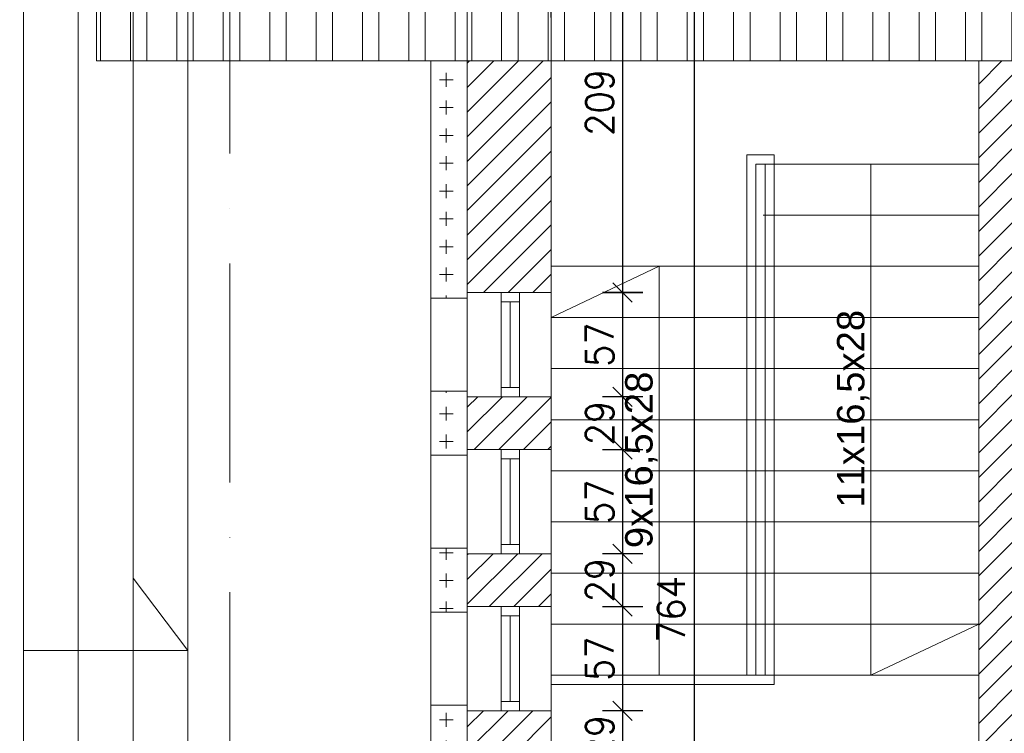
# Model space of a CAD drawing. Header units: millimetres. Extents: x -37273 to 136949, y -1495242345 to -598.
# Tile 5 of 38: x 40746 to 41285, y -21365 to -20974. Entities that reach past the tile are written whole.
import ezdxf

# ---------------------------------------------------------------- set-up
doc = ezdxf.new("R2010")
doc.units = ezdxf.units.MM
doc.linetypes.add('ACAD_ISO02W100', pattern=[15, 12, -3])
doc.linetypes.add('ACAD_ISO10W100', pattern=[18, 12, -3, 0, -3])
for name, color, linetype, lineweight in [('A-OKN', 3, 'Continuous', 13), ('urządzenia', 252, 'Continuous', 0), ('wymiarowannie', 253, 'Continuous', 5)]:
    doc.layers.add(name, color=color, linetype=linetype, lineweight=lineweight)
doc.layers.add('wym', color=1, linetype='Continuous')
doc.layers.add('ściana', color=7, linetype='Continuous')
doc.styles.add('arial12', font='arial.ttf', dxfattribs={"height": 12})
doc.styles.add('WYM_50', font='simplex.shx', dxfattribs={"width": 0.95})
doc.dimstyles.new('50', dxfattribs={"dimtxt": 15, "dimasz": 0.15, "dimexe": 13, "dimexo": 30, "dimgap": 5, "dimtad": 1, "dimdec": 0, "dimrnd": 0.5, "dimzin": 1, "dimdsep": 46, "dimtxsty": 'WYM_50', "dimblk": 'A', "dimcen": 3, "dimdle": 5, "dimse1": 1, "dimse2": 1, "dimclrd": 256, "dimclre": 256, "dimclrt": 2, "dimaunit": 1, "dimadec": 0, "dimazin": 0, "dimtfac": 0.32, "dimtdec": 0, "dimtix": 1, "dimtmove": 1, "dimatfit": 3, "dimldrblk": 'A', "dimfxl": 1, "dimtvp": 0.08, "dimtolj": 1, "dimtzin": 1, "dimarcsym": 0})
pattern_1 = [(90, (-14158.83, -10.478), (-15.24, 0), [7.62, -7.62]), (180, (-14155.02, -6.668), (0, -15.24), [7.62, -7.62])]

# ---------------------------------------------------------------- blocks, each defined once
blk = doc.blocks.new('A')
at = {"color": 1, "linetype": 'Continuous'}
blk.add_line((0, 73.6), (0, -73.6), dxfattribs=at)
at = {"color": 7, "linetype": 'Continuous'}
blk.add_line((-35.3, -35.3), (35.3, 35.3), dxfattribs=at)
blk = doc.blocks.new('*D2545')
at = {"layer": 'Defpoints', "color": 0, "lineweight": 13, "ltscale": 3}
for p in [(40991, -20870.55), (40595.34, -21123.95), (40991, -21123.95)]:
    blk.add_point(p, dxfattribs=at)
at = {"layer": 'wym', "lineweight": -2}
blk.add_line((40595.34, -20870.7), (40595.34, -21123.8), dxfattribs=at)
at = {"layer": 'wym', "lineweight": -2, "ltscale": 3, "xscale": 0.15, "yscale": 0.15, "zscale": 0.15}
for p, rotation in [((40595.34, -20870.55), 90), ((40595.34, -21123.95), 270)]:
    blk.add_blockref('A', p, dxfattribs=dict(at, rotation=rotation))
at = {"layer": 'wym', "color": 2, "ltscale": 3, "insert": (40582.84, -20997.25), "char_height": 15, "attachment_point": 5, "rotation": 90, "style": 'WYM_50'}
blk.add_mtext('\\A1;254', dxfattribs=at)
blk = doc.blocks.new('*D2546')
at = {"layer": 'Defpoints', "color": 0, "lineweight": 13, "ltscale": 3}
for p in [(41002.18, -21123.95), (40595.34, -21180.95), (41002.18, -21180.95)]:
    blk.add_point(p, dxfattribs=at)
at = {"layer": 'wym', "lineweight": -2}
blk.add_line((40595.34, -21124.1), (40595.34, -21180.8), dxfattribs=at)
at = {"layer": 'wym', "lineweight": -2, "ltscale": 3, "xscale": 0.15, "yscale": 0.15, "zscale": 0.15}
for p, rotation in [((40595.34, -21123.95), 90), ((40595.34, -21180.95), 270)]:
    blk.add_blockref('A', p, dxfattribs=dict(at, rotation=rotation))
at = {"layer": 'wym', "color": 2, "ltscale": 3, "insert": (40582.84, -21152.45), "char_height": 15, "attachment_point": 5, "rotation": 90, "style": 'WYM_50'}
blk.add_mtext('\\A1;57', dxfattribs=at)
blk = doc.blocks.new('*D2547')
at = {"layer": 'Defpoints', "color": 0, "lineweight": 13, "ltscale": 3}
for p in [(41002.18, -21180.95), (40595.34, -21209.95), (41002.18, -21209.95)]:
    blk.add_point(p, dxfattribs=at)
at = {"layer": 'wym', "lineweight": -2}
for p, q in [((40595.34, -21180.8), (40595.34, -21180.65)), ((40595.34, -21180.95), (40595.34, -21209.95)), ((40595.34, -21210.1), (40595.34, -21210.25))]:
    blk.add_line(p, q, dxfattribs=at)
at = {"layer": 'wym', "lineweight": -2, "ltscale": 3, "xscale": 0.15, "yscale": 0.15, "zscale": 0.15}
for p, rotation in [((40595.34, -21180.95), 270), ((40595.34, -21209.95), 90)]:
    blk.add_blockref('A', p, dxfattribs=dict(at, rotation=rotation))
at = {"layer": 'wym', "color": 2, "ltscale": 3, "insert": (40582.84, -21195.45), "char_height": 15, "attachment_point": 5, "rotation": 90, "style": 'WYM_50'}
blk.add_mtext('\\A1;29', dxfattribs=at)
blk = doc.blocks.new('*D2548')
at = {"layer": 'Defpoints', "color": 0, "lineweight": 13, "ltscale": 3}
for p in [(41002.18, -21209.95), (40595.34, -21266.95), (41002.18, -21266.95)]:
    blk.add_point(p, dxfattribs=at)
at = {"layer": 'wym', "lineweight": -2}
blk.add_line((40595.34, -21210.1), (40595.34, -21266.8), dxfattribs=at)
at = {"layer": 'wym', "lineweight": -2, "ltscale": 3, "xscale": 0.15, "yscale": 0.15, "zscale": 0.15}
for p, rotation in [((40595.34, -21209.95), 90), ((40595.34, -21266.95), 270)]:
    blk.add_blockref('A', p, dxfattribs=dict(at, rotation=rotation))
at = {"layer": 'wym', "color": 2, "ltscale": 3, "insert": (40582.84, -21238.45), "char_height": 15, "attachment_point": 5, "rotation": 90, "style": 'WYM_50'}
blk.add_mtext('\\A1;57', dxfattribs=at)
blk = doc.blocks.new('*D2549')
at = {"layer": 'Defpoints', "color": 0, "lineweight": 13, "ltscale": 3}
for p in [(41002.18, -21266.95), (40595.34, -21295.95), (41002.18, -21295.95)]:
    blk.add_point(p, dxfattribs=at)
at = {"layer": 'wym', "lineweight": -2}
for p, q in [((40595.34, -21266.8), (40595.34, -21266.65)), ((40595.34, -21266.95), (40595.34, -21295.95)), ((40595.34, -21296.1), (40595.34, -21296.25))]:
    blk.add_line(p, q, dxfattribs=at)
at = {"layer": 'wym', "lineweight": -2, "ltscale": 3, "xscale": 0.15, "yscale": 0.15, "zscale": 0.15}
for p, rotation in [((40595.34, -21266.95), 270), ((40595.34, -21295.95), 90)]:
    blk.add_blockref('A', p, dxfattribs=dict(at, rotation=rotation))
at = {"layer": 'wym', "color": 2, "ltscale": 3, "insert": (40582.84, -21281.45), "char_height": 15, "attachment_point": 5, "rotation": 90, "style": 'WYM_50'}
blk.add_mtext('\\A1;29', dxfattribs=at)
blk = doc.blocks.new('*D2550')
at = {"layer": 'Defpoints', "color": 0, "lineweight": 13, "ltscale": 3}
for p in [(41002.18, -21295.95), (40595.34, -21352.95), (41002.18, -21352.95)]:
    blk.add_point(p, dxfattribs=at)
at = {"layer": 'wym', "lineweight": -2}
blk.add_line((40595.34, -21296.1), (40595.34, -21352.8), dxfattribs=at)
at = {"layer": 'wym', "lineweight": -2, "ltscale": 3, "xscale": 0.15, "yscale": 0.15, "zscale": 0.15}
for p, rotation in [((40595.34, -21295.95), 90), ((40595.34, -21352.95), 270)]:
    blk.add_blockref('A', p, dxfattribs=dict(at, rotation=rotation))
at = {"layer": 'wym', "color": 2, "ltscale": 3, "insert": (40582.84, -21324.45), "char_height": 15, "attachment_point": 5, "rotation": 90, "style": 'WYM_50'}
blk.add_mtext('\\A1;57', dxfattribs=at)
blk = doc.blocks.new('*D2551')
at = {"layer": 'Defpoints', "color": 0, "lineweight": 13, "ltscale": 3}
for p in [(41002.18, -21352.95), (40595.34, -21381.95), (41002.18, -21381.95)]:
    blk.add_point(p, dxfattribs=at)
at = {"layer": 'wym', "lineweight": -2}
for p, q in [((40595.34, -21352.8), (40595.34, -21352.65)), ((40595.34, -21352.95), (40595.34, -21381.95)), ((40595.34, -21382.1), (40595.34, -21382.25))]:
    blk.add_line(p, q, dxfattribs=at)
at = {"layer": 'wym', "lineweight": -2, "ltscale": 3, "xscale": 0.15, "yscale": 0.15, "zscale": 0.15}
for p, rotation in [((40595.34, -21352.95), 270), ((40595.34, -21381.95), 90)]:
    blk.add_blockref('A', p, dxfattribs=dict(at, rotation=rotation))
at = {"layer": 'wym', "color": 2, "ltscale": 3, "insert": (40582.84, -21367.45), "char_height": 15, "attachment_point": 5, "rotation": 90, "style": 'WYM_50'}
blk.add_mtext('\\A1;29', dxfattribs=at)
blk = doc.blocks.new('*D2559')
at = {"layer": 'Defpoints', "color": 0, "lineweight": 13, "ltscale": 3}
for p in [(40991, -20870.55), (40540.24, -22120.55), (40991, -22120.55)]:
    blk.add_point(p, dxfattribs=at)
at = {"layer": 'wym', "lineweight": -2}
blk.add_line((40540.24, -20870.7), (40540.24, -22120.4), dxfattribs=at)
at = {"layer": 'wym', "lineweight": -2, "ltscale": 3, "xscale": 0.15, "yscale": 0.15, "zscale": 0.15}
for p, rotation in [((40540.24, -20870.55), 90), ((40540.24, -22120.55), 270)]:
    blk.add_blockref('A', p, dxfattribs=dict(at, rotation=rotation))
at = {"layer": 'wym', "color": 2, "ltscale": 3, "insert": (40527.74, -21495.55), "char_height": 15, "attachment_point": 5, "rotation": 90, "style": 'WYM_50'}
blk.add_mtext('\\A1;1250', dxfattribs=at)
blk = doc.blocks.new('*D2575')
at = {"layer": 'Defpoints', "color": 0, "lineweight": 13, "ltscale": 3}
for p in [(41354, -20911.85), (41354, -20962.15), (41037, -20997.04)]:
    blk.add_point(p, dxfattribs=at)
at = {"layer": 'wym', "lineweight": -2}
blk.add_line((41037.15, -20962.15), (41353.85, -20962.15), dxfattribs=at)
at = {"layer": 'wym', "lineweight": -2, "ltscale": 3, "xscale": 0.15, "yscale": 0.15, "zscale": 0.15, "rotation": 180}
blk.add_blockref('A', (41037, -20962.15), dxfattribs=at)
at = {"layer": 'wym', "lineweight": -2, "ltscale": 3, "xscale": 0.15, "yscale": 0.15, "zscale": 0.15}
blk.add_blockref('A', (41354, -20962.15), dxfattribs=at)
at = {"layer": 'wym', "color": 2, "ltscale": 3, "insert": (41195.5, -20949.65), "char_height": 15, "attachment_point": 5, "style": 'WYM_50'}
blk.add_mtext('\\A1;317', dxfattribs=at)
blk = doc.blocks.new('*D2560')
at = {"layer": 'Defpoints', "color": 0, "lineweight": 13, "ltscale": 3}
for p in [(41067.73, -20915.55), (41037, -21123.95), (41075.98, -21123.95)]:
    blk.add_point(p, dxfattribs=at)
at = {"layer": 'wym', "lineweight": -2}
blk.add_line((41075.98, -20915.7), (41075.98, -21123.8), dxfattribs=at)
at = {"layer": 'wym', "lineweight": -2, "ltscale": 3, "xscale": 0.15, "yscale": 0.15, "zscale": 0.15}
for p, rotation in [((41075.98, -20915.55), 90), ((41075.98, -21123.95), 270)]:
    blk.add_blockref('A', p, dxfattribs=dict(at, rotation=rotation))
at = {"layer": 'wym', "color": 2, "ltscale": 3, "insert": (41063.48, -21019.75), "char_height": 15, "attachment_point": 5, "rotation": 90, "style": 'WYM_50'}
blk.add_mtext('\\A1;209', dxfattribs=at)
blk = doc.blocks.new('*D2561')
at = {"layer": 'Defpoints', "color": 0, "lineweight": 13, "ltscale": 3}
for p in [(41029.87, -21123.95), (41029.87, -21180.95), (41075.98, -21180.95)]:
    blk.add_point(p, dxfattribs=at)
at = {"layer": 'wym', "lineweight": -2}
blk.add_line((41075.98, -21124.1), (41075.98, -21180.8), dxfattribs=at)
at = {"layer": 'wym', "lineweight": -2, "ltscale": 3, "xscale": 0.15, "yscale": 0.15, "zscale": 0.15}
for p, rotation in [((41075.98, -21123.95), 90), ((41075.98, -21180.95), 270)]:
    blk.add_blockref('A', p, dxfattribs=dict(at, rotation=rotation))
at = {"layer": 'wym', "color": 2, "ltscale": 3, "insert": (41063.48, -21152.45), "char_height": 15, "attachment_point": 5, "rotation": 90, "style": 'WYM_50'}
blk.add_mtext('\\A1;57', dxfattribs=at)
blk = doc.blocks.new('*D2562')
at = {"layer": 'Defpoints', "color": 0, "lineweight": 13, "ltscale": 3}
for p in [(41029.87, -21180.95), (41029.87, -21209.95), (41075.98, -21209.95)]:
    blk.add_point(p, dxfattribs=at)
at = {"layer": 'ściana', "lineweight": -2, "ltscale": 3}
for p, q in [((41075.98, -21180.8), (41075.98, -21180.65)), ((41075.98, -21180.95), (41075.98, -21209.95)), ((41075.98, -21210.1), (41075.98, -21210.25))]:
    blk.add_line(p, q, dxfattribs=at)
at = {"layer": 'ściana', "lineweight": -2, "ltscale": 3, "xscale": 0.15, "yscale": 0.15, "zscale": 0.15}
for p, rotation in [((41075.98, -21180.95), 270), ((41075.98, -21209.95), 90)]:
    blk.add_blockref('A', p, dxfattribs=dict(at, rotation=rotation))
at = {"layer": 'ściana', "color": 2, "lineweight": 13, "ltscale": 3, "insert": (41063.48, -21195.45), "char_height": 15, "attachment_point": 5, "rotation": 90, "style": 'WYM_50'}
blk.add_mtext('\\A1;29', dxfattribs=at)
blk = doc.blocks.new('*D2563')
at = {"layer": 'Defpoints', "color": 0, "lineweight": 13, "ltscale": 3}
for p in [(41029.87, -21209.95), (41029.87, -21266.95), (41075.98, -21266.95)]:
    blk.add_point(p, dxfattribs=at)
at = {"layer": 'wym', "lineweight": -2}
blk.add_line((41075.98, -21210.1), (41075.98, -21266.8), dxfattribs=at)
at = {"layer": 'wym', "lineweight": -2, "ltscale": 3, "xscale": 0.15, "yscale": 0.15, "zscale": 0.15}
for p, rotation in [((41075.98, -21209.95), 90), ((41075.98, -21266.95), 270)]:
    blk.add_blockref('A', p, dxfattribs=dict(at, rotation=rotation))
at = {"layer": 'wym', "color": 2, "ltscale": 3, "insert": (41063.48, -21238.45), "char_height": 15, "attachment_point": 5, "rotation": 90, "style": 'WYM_50'}
blk.add_mtext('\\A1;57', dxfattribs=at)
blk = doc.blocks.new('*D2564')
at = {"layer": 'Defpoints', "color": 0, "lineweight": 13, "ltscale": 3}
for p in [(41029.87, -21266.95), (41029.87, -21295.95), (41075.98, -21295.95)]:
    blk.add_point(p, dxfattribs=at)
at = {"layer": 'wym', "lineweight": -2}
for p, q in [((41075.98, -21266.8), (41075.98, -21266.65)), ((41075.98, -21266.95), (41075.98, -21295.95)), ((41075.98, -21296.1), (41075.98, -21296.25))]:
    blk.add_line(p, q, dxfattribs=at)
at = {"layer": 'wym', "lineweight": -2, "ltscale": 3, "xscale": 0.15, "yscale": 0.15, "zscale": 0.15}
for p, rotation in [((41075.98, -21266.95), 270), ((41075.98, -21295.95), 90)]:
    blk.add_blockref('A', p, dxfattribs=dict(at, rotation=rotation))
at = {"layer": 'wym', "color": 2, "ltscale": 3, "insert": (41063.48, -21281.45), "char_height": 15, "attachment_point": 5, "rotation": 90, "style": 'WYM_50'}
blk.add_mtext('\\A1;29', dxfattribs=at)
blk = doc.blocks.new('*D2565')
at = {"layer": 'Defpoints', "color": 0, "lineweight": 13, "ltscale": 3}
for p in [(41029.87, -21295.95), (41029.87, -21352.95), (41075.98, -21352.95)]:
    blk.add_point(p, dxfattribs=at)
at = {"layer": 'wym', "lineweight": -2}
blk.add_line((41075.98, -21296.1), (41075.98, -21352.8), dxfattribs=at)
at = {"layer": 'wym', "lineweight": -2, "ltscale": 3, "xscale": 0.15, "yscale": 0.15, "zscale": 0.15}
for p, rotation in [((41075.98, -21295.95), 90), ((41075.98, -21352.95), 270)]:
    blk.add_blockref('A', p, dxfattribs=dict(at, rotation=rotation))
at = {"layer": 'wym', "color": 2, "ltscale": 3, "insert": (41063.48, -21324.45), "char_height": 15, "attachment_point": 5, "rotation": 90, "style": 'WYM_50'}
blk.add_mtext('\\A1;57', dxfattribs=at)
blk = doc.blocks.new('*D2566')
at = {"layer": 'Defpoints', "color": 0, "lineweight": 13, "ltscale": 3}
for p in [(41029.87, -21352.95), (41029.87, -21381.95), (41075.98, -21381.95)]:
    blk.add_point(p, dxfattribs=at)
at = {"layer": 'wym', "lineweight": -2}
for p, q in [((41075.98, -21352.8), (41075.98, -21352.65)), ((41075.98, -21352.95), (41075.98, -21381.95)), ((41075.98, -21382.1), (41075.98, -21382.25))]:
    blk.add_line(p, q, dxfattribs=at)
at = {"layer": 'wym', "lineweight": -2, "ltscale": 3, "xscale": 0.15, "yscale": 0.15, "zscale": 0.15}
for p, rotation in [((41075.98, -21352.95), 270), ((41075.98, -21381.95), 90)]:
    blk.add_blockref('A', p, dxfattribs=dict(at, rotation=rotation))
at = {"layer": 'wym', "color": 2, "ltscale": 3, "insert": (41063.48, -21367.45), "char_height": 15, "attachment_point": 5, "rotation": 90, "style": 'WYM_50'}
blk.add_mtext('\\A1;29', dxfattribs=at)
blk = doc.blocks.new('*D2599')
at = {"layer": 'Defpoints', "color": 0, "lineweight": 13, "ltscale": 3}
for p in [(41117.13, -20915.55), (41115.16, -21679.55), (41117.13, -21679.55)]:
    blk.add_point(p, dxfattribs=at)
at = {"layer": 'wym', "lineweight": -2}
blk.add_line((41115.16, -20915.7), (41115.16, -21679.4), dxfattribs=at)
at = {"layer": 'wym', "lineweight": -2, "ltscale": 3, "xscale": 0.15, "yscale": 0.15, "zscale": 0.15}
for p, rotation in [((41115.16, -20915.55), 90), ((41115.16, -21679.55), 270)]:
    blk.add_blockref('A', p, dxfattribs=dict(at, rotation=rotation))
at = {"layer": 'wym', "color": 2, "ltscale": 3, "insert": (41102.66, -21297.55), "char_height": 15, "attachment_point": 5, "rotation": 90, "style": 'WYM_50'}
blk.add_mtext('\\A1;764', dxfattribs=at)

msp = doc.modelspace()

# ---------------------------------------------------------------- hatches: boundary and pattern name
at = {"layer": 'wymiarowannie', "lineweight": 13, "ltscale": 3}
h = msp.add_hatch(dxfattribs=at)
h.set_pattern_fill('STEEL', color=252, scale=8, angle=45)
h.set_pattern_definition([(90, (40866.378, -14729.085), (-25.4, 0), []), (90, (40857.398, -14720.105), (-25.4, 0), [])])
h.paths.add_polyline_path([(40788, -20997.04), (40788, -20820.55), (41291, -20820.55), (41291, -20997.04)])
h = msp.add_hatch(dxfattribs=at)
h.set_pattern_fill('CROSS', color=1, scale=0.6, angle=45)
h.set_pattern_definition(pattern_1)
h.paths.add_polyline_path([(40971, -21126.95), (40991, -21126.95), (40991, -21123.95), (40991, -20997.04), (40971, -20997.04)])
h = msp.add_hatch(dxfattribs=at)
h.set_pattern_fill('ANSI31', color=5, scale=3)
h.set_pattern_definition([(45, (40990.995, -21563.945), (-6.7352, 6.7352), [])])
h.paths.add_polyline_path([(40991, -21123.95), (40991, -20997.04), (41037, -20997.04), (41037, -21123.95)])
h.paths.add_polyline_path([(40991, -21563.95), (41037, -21563.95), (41037, -21524.95), (40991, -21524.95)])
h.paths.add_polyline_path([(40991, -21381.95), (41037, -21381.95), (41037, -21352.95), (40991, -21352.95)])
h.paths.add_polyline_path([(40991, -21295.95), (41037, -21295.95), (41037, -21266.95), (40991, -21266.95)])
h.paths.add_polyline_path([(40991, -21209.95), (41037, -21209.95), (41037, -21180.95), (40991, -21180.95)])
h.paths.add_polyline_path([(40991, -21467.95), (41037, -21467.95), (41037, -21438.95), (40991, -21438.95)])
h = msp.add_hatch(dxfattribs=at)
h.set_pattern_fill('ANSI31', color=5, scale=3)
h.set_pattern_definition([(45, (41270.995, -21548.551), (-6.73519, 6.73519), [])])
h.paths.add_polyline_path([(41271, -21548.55), (41271, -20997.04), (41291, -20997.04), (41291, -21517.55), (41531, -21517.55), (41531, -21529.55), (41291, -21529.55), (41291, -21548.55)])
h = msp.add_hatch(dxfattribs=at)
h.set_pattern_fill('CROSS', color=1, scale=0.6, angle=45)
h.set_pattern_definition(pattern_1)
h.paths.add_polyline_path([(40971, -21521.95), (40971, -21566.95), (40991, -21566.95), (40991, -21563.95), (40991, -21524.95), (40991, -21521.95)])
h.paths.add_polyline_path([(40971, -21384.95), (40991, -21384.95), (40991, -21381.95), (40991, -21352.95), (40991, -21349.95), (40971, -21349.95)])
h.paths.add_polyline_path([(40971, -21435.95), (40971, -21470.95), (40991, -21470.95), (40991, -21467.95), (40991, -21438.95), (40991, -21435.95)])
h.paths.add_polyline_path([(40971, -21298.95), (40991, -21298.95), (40991, -21295.95), (40991, -21266.95), (40991, -21263.95), (40971, -21263.95)])
h.paths.add_polyline_path([(40971, -21212.95), (40971, -21177.95), (40991, -21177.95), (40991, -21180.95), (40991, -21209.95), (40991, -21212.95)])

# ---------------------------------------------------------------- linework, layer by layer
at = {"layer": 'A-OKN'}
for p, q in [((40991, -21123.95), (40991, -21180.95)), ((41009.5, -21123.95), (41009.5, -21180.95)), ((41009.5, -21123.95), (41009.5, -21180.95)), ((41019.5, -21123.95), (41019.5, -21180.95)), ((41019.5, -21123.95), (41019.5, -21180.95)), ((41037, -21123.95), (41037, -21180.95)), ((41009.5, -21128.95), (41019.5, -21128.95)), ((41009.5, -21128.95), (41019.5, -21128.95)), ((41014.5, -21175.95), (41014.5, -21128.95)), ((41014.5, -21175.95), (41014.5, -21128.95)), ((41009.5, -21175.95), (41019.5, -21175.95)), ((41009.5, -21175.95), (41019.5, -21175.95)), ((40991, -21209.95), (40991, -21266.95)), ((41009.5, -21209.95), (41009.5, -21266.95)), ((41009.5, -21209.95), (41009.5, -21266.95)), ((41019.5, -21209.95), (41019.5, -21266.95)), ((41019.5, -21209.95), (41019.5, -21266.95)), ((41037, -21209.95), (41037, -21266.95)), ((41009.5, -21214.95), (41019.5, -21214.95)), ((41009.5, -21214.95), (41019.5, -21214.95)), ((41014.5, -21261.95), (41014.5, -21214.95)), ((41014.5, -21261.95), (41014.5, -21214.95)), ((41009.5, -21261.95), (41019.5, -21261.95)), ((41009.5, -21261.95), (41019.5, -21261.95)), ((40991, -21295.95), (40991, -21352.95)), ((41009.5, -21295.95), (41009.5, -21352.95)), ((41009.5, -21295.95), (41009.5, -21352.95)), ((41019.5, -21295.95), (41019.5, -21352.95)), ((41019.5, -21295.95), (41019.5, -21352.95)), ((41037, -21295.95), (41037, -21352.95)), ((41009.5, -21300.95), (41019.5, -21300.95)), ((41009.5, -21300.95), (41019.5, -21300.95)), ((41014.5, -21347.95), (41014.5, -21300.95)), ((41014.5, -21347.95), (41014.5, -21300.95)), ((41009.5, -21347.95), (41019.5, -21347.95)), ((41009.5, -21347.95), (41019.5, -21347.95))]:
    msp.add_line(p, q, dxfattribs=at)
for points in [[(40971, -21177.95), (40971, -21126.95)], [(40971, -21263.95), (40971, -21212.95)], [(40971, -21349.95), (40971, -21298.95)]]:
    msp.add_lwpolyline(points, dxfattribs=at)
at = {"layer": 'wymiarowannie', "color": 251, "linetype": 'ACAD_ISO10W100', "lineweight": 13, "ltscale": 10}
msp.add_line((40861, -22668.72), (40861, -20612.74), dxfattribs=at)
at = {"layer": 'wymiarowannie', "color": 1, "lineweight": 13, "ltscale": 3}
for p, q in [((41159, -21048.55), (41144, -21048.55)), ((41144, -21048.55), (41144, -21333.55)), ((41159, -21048.55), (41159, -21338.55)), ((41149, -21053.55), (41149, -21333.55)), ((41149, -21053.55), (41149, -21333.55)), ((41154, -21053.55), (41149, -21053.55)), ((41154, -21053.55), (41154, -21333.55)), ((41154, -21053.55), (41154, -21333.55)), ((41212, -21053.55), (41212, -21333.55)), ((41096, -21109.55), (41037, -21137.55)), ((41096, -21333.55), (41096, -21109.55)), ((41212, -21333.55), (41271, -21305.55)), ((41154, -21333.55), (41037, -21333.55)), ((41159, -21338.55), (41037, -21338.55))]:
    msp.add_line(p, q, dxfattribs=at)
at = {"layer": 'wymiarowannie', "color": 5, "lineweight": 13, "ltscale": 3}
for p, q in [((41271, -21053.55), (41153, -21053.55)), ((41271, -21081.55), (41153, -21081.55)), ((41155, -21109.55), (41037, -21109.55)), ((41271, -21109.55), (41153, -21109.55)), ((41155, -21137.55), (41037, -21137.55)), ((41271, -21137.55), (41153, -21137.55)), ((41155, -21165.55), (41037, -21165.55)), ((41271, -21165.55), (41153, -21165.55)), ((41155, -21193.55), (41037, -21193.55)), ((41271, -21193.55), (41153, -21193.55)), ((41155, -21221.55), (41037, -21221.55)), ((41271, -21221.55), (41153, -21221.55)), ((41155, -21249.55), (41037, -21249.55)), ((41271, -21249.55), (41153, -21249.55)), ((41155, -21277.55), (41037, -21277.55)), ((41271, -21277.55), (41153, -21277.55)), ((41155, -21305.55), (41037, -21305.55)), ((41271, -21305.55), (41153, -21305.55)), ((41155, -21333.55), (41037, -21333.55)), ((41271, -21333.55), (41153, -21333.55))]:
    msp.add_line(p, q, dxfattribs=at)
at = {"layer": 'wymiarowannie', "color": 252, "lineweight": 13, "ltscale": 3}
for q in [(40808, -21280.35), (40748, -21320.05)]:
    msp.add_line((40838, -21320.05), q, dxfattribs=at)
at = {"layer": 'wymiarowannie', "color": 5, "lineweight": 13, "ltscale": 3}
msp.add_lwpolyline([(41291, -20997.04), (40788, -20997.04), (40788, -20820.55), (41291, -20820.55)], close=True, dxfattribs=at)
at = {"layer": 'wymiarowannie', "color": 252, "lineweight": 13, "ltscale": 3}
for points in [[(40748, -21679.55), (40748, -20870.55), (40991, -20870.55)], [(40778, -21679.55), (40778, -20900.55), (40991, -20900.55)], [(40808, -21679.55), (40808, -20930.55), (40991, -20930.55)], [(40838, -21659.55), (40838, -20960.55), (40991, -20960.55)]]:
    msp.add_lwpolyline(points, dxfattribs=at)
at = {"layer": 'wymiarowannie', "color": 252, "linetype": 'ACAD_ISO02W100', "lineweight": 13, "ltscale": 3}
for points in [[(41291, -20870.55), (40991, -20870.55), (40991, -20997.04)], [(41037, -20997.04), (41037, -20915.55), (41291, -20915.55)]]:
    msp.add_lwpolyline(points, dxfattribs=at)
at = {"layer": 'ściana', "lineweight": 13, "ltscale": 3}
for p, q in [((41037, -20997.04), (40991, -20997.04)), ((40991, -20997.04), (40991, -21123.95)), ((41037, -20997.04), (41037, -21123.95)), ((41271, -20997.04), (41271, -21548.55)), ((41291, -20997.04), (41271, -20997.04)), ((41037, -21123.95), (40991, -21123.95)), ((40991, -21180.95), (40991, -21209.95)), ((41037, -21180.95), (40991, -21180.95)), ((41037, -21180.95), (41037, -21209.95)), ((41037, -21209.95), (40991, -21209.95)), ((40991, -21266.95), (40991, -21295.95)), ((41037, -21266.95), (40991, -21266.95)), ((41037, -21266.95), (41037, -21295.95)), ((41037, -21295.95), (40991, -21295.95)), ((40991, -21352.95), (40991, -21381.95)), ((41037, -21352.95), (40991, -21352.95)), ((41037, -21352.95), (41037, -21381.95))]:
    msp.add_line(p, q, dxfattribs=at)
at = {"layer": 'ściana', "color": 1, "lineweight": 13, "ltscale": 3}
for points in [[(40971, -21126.95), (40971, -20997.04)], [(40990.54, -21126.95), (40971, -21126.95)], [(40971, -21212.95), (40971, -21177.95)], [(40991, -21177.95), (40971, -21177.95)], [(40991, -21212.95), (40971, -21212.95)], [(40971, -21298.95), (40971, -21263.95)], [(40991, -21263.95), (40971, -21263.95)], [(40991, -21298.95), (40971, -21298.95)], [(40971, -21384.95), (40971, -21349.95)], [(40991, -21349.95), (40971, -21349.95)]]:
    msp.add_lwpolyline(points, dxfattribs=at)

# ---------------------------------------------------------------- texts
at = {"layer": 'urządzenia', "char_height": 15, "width": 123.8838, "attachment_point": 5, "rotation": 90, "style": 'arial12'}
for s, insert in [('11x16,5x28', (41202.32, -21187.58)), ('9x16,5x28', (41086.32, -21215.58))]:
    msp.add_mtext(s, dxfattribs=dict(at, insert=insert))

# ---------------------------------------------------------------- dimensions: what is measured, and where the dimension line sits
at = {"layer": 'wym'}
for base, p1, p2, picture, middle in [((40540.24, -22120.55), (40991, -20870.55), (40991, -22120.55), '*D2559', (40527.74, -21495.55)), ((40595.34, -21123.95), (40991, -20870.55), (40991, -21123.95), '*D2545', (40582.84, -20997.25)), ((41075.98, -21123.95), (41067.73, -20915.55), (41037, -21123.95), '*D2560', (41063.48, -21019.75)), ((41115.16, -21679.55), (41117.13, -20915.55), (41117.13, -21679.55), '*D2599', (41102.66, -21297.55)), ((40595.34, -21180.95), (41002.18, -21123.95), (41002.18, -21180.95), '*D2546', (40582.84, -21152.45)), ((41075.98, -21180.95), (41029.87, -21123.95), (41029.87, -21180.95), '*D2561', (41063.48, -21152.45)), ((40595.34, -21209.95), (41002.18, -21180.95), (41002.18, -21209.95), '*D2547', (40582.84, -21195.45)), ((40595.34, -21266.95), (41002.18, -21209.95), (41002.18, -21266.95), '*D2548', (40582.84, -21238.45)), ((41075.98, -21266.95), (41029.87, -21209.95), (41029.87, -21266.95), '*D2563', (41063.48, -21238.45)), ((40595.34, -21295.95), (41002.18, -21266.95), (41002.18, -21295.95), '*D2549', (40582.84, -21281.45)), ((41075.98, -21295.95), (41029.87, -21266.95), (41029.87, -21295.95), '*D2564', (41063.48, -21281.45)), ((40595.34, -21352.95), (41002.18, -21295.95), (41002.18, -21352.95), '*D2550', (40582.84, -21324.45)), ((41075.98, -21352.95), (41029.87, -21295.95), (41029.87, -21352.95), '*D2565', (41063.48, -21324.45)), ((40595.34, -21381.95), (41002.18, -21352.95), (41002.18, -21381.95), '*D2551', (40582.84, -21367.45)), ((41075.98, -21381.95), (41029.87, -21352.95), (41029.87, -21381.95), '*D2566', (41063.48, -21367.45))]:
    dim = msp.add_linear_dim(base=base, p1=p1, p2=p2, angle=90, dimstyle='50', override={"dimblk": 'A', "dimfxl": 0, "dimarcsym": 1}, dxfattribs=at)
    dim.commit()
    dim.dimension.update_dxf_attribs({"geometry": picture, "text_midpoint": middle})
dim = msp.add_linear_dim(base=(41354, -20962.15), p1=(41037, -20997.04), p2=(41354, -20911.85), dimstyle='50', override={"dimblk": 'A', "dimfxl": 0, "dimarcsym": 1}, dxfattribs=at)
dim.commit()
dim.dimension.update_dxf_attribs({"geometry": '*D2575', "text_midpoint": (41195.5, -20949.65)})
at = {"layer": 'ściana', "lineweight": 13, "ltscale": 3}
dim = msp.add_linear_dim(base=(41075.98, -21209.95), p1=(41029.87, -21180.95), p2=(41029.87, -21209.95), angle=90, dimstyle='50', override={"dimblk": 'A', "dimfxl": 0, "dimarcsym": 1}, dxfattribs=at)
dim.commit()
dim.dimension.update_dxf_attribs({"geometry": '*D2562', "text_midpoint": (41063.48, -21195.45)})

doc.saveas('drawing.dxf')
